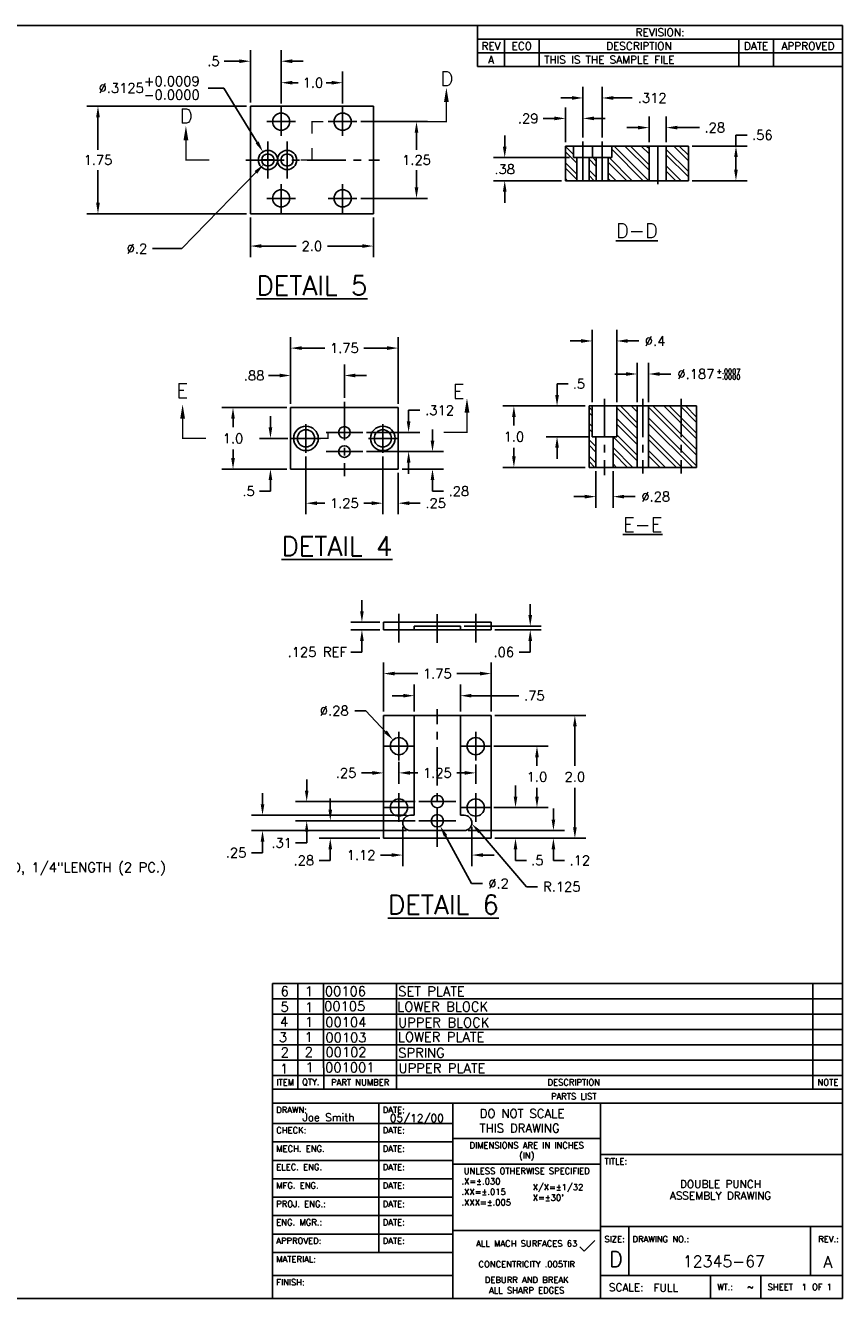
# Model space of a CAD drawing. Extents: x 0 to 31.6, y 0 to 20.7.
# Tile 2 of 2: x 18.3 to 31.6, y 0 to 20.7. Entities that reach past the tile are written whole.
import ezdxf
from ezdxf.enums import TextEntityAlignment as Align

# ---------------------------------------------------------------- set-up
doc = ezdxf.new("R2010")
doc.units = 0
doc.header["$LTSCALE"] = 0.5
doc.header["$MEASUREMENT"] = 0
doc.linetypes.add('CENTER', pattern=[2, 1.25, -0.25, 0.25, -0.25])
doc.layers.get('0').update_dxf_attribs({"linetype": 'CONTINUOUS'})
doc.layers.get('DEFPOINTS').update_dxf_attribs({"linetype": 'CONTINUOUS'})
for name, color, linetype in [('BLOCK', 7, 'CONTINUOUS'), ('CL', 1, 'CENTER'), ('D', 3, 'CONTINUOUS'), ('DIM', 6, 'CONTINUOUS'), ('OL', 7, 'CONTINUOUS'), ('TX', 2, 'CONTINUOUS')]:
    doc.layers.add(name, color=color, linetype=linetype)
doc.styles.add('ROMANS', font='romans', dxfattribs={"height": 0.156})
doc.styles.get("Standard").update_dxf_attribs({"font": 'SIMPLEX.SHX', "height": 0.156})
doc.styles.add('TITLE', font='SIMPLEX.SHX', dxfattribs={"height": 0.1875})
doc.dimstyles.get("Standard").update_dxf_attribs({"dimtxt": 0.18, "dimasz": 0.18, "dimexe": 0.18, "dimexo": 0.0625, "dimgap": 0.09, "dimtad": 0, "dimtih": 1, "dimtoh": 1, "dimdec": 4, "dimzin": 0, "dimdsep": 46, "dimtxsty": 'Standard', "dimcen": 0.09, "dimadec": 0, "dimazin": 0, "dimtfac": 1, "dimtdec": 4, "dimtofl": 0, "dimtmove": 0, "dimatfit": 3, "dimfxl": 0, "dimtolj": 1, "dimtzin": 0, "dimarcsym": 0})

# ---------------------------------------------------------------- blocks, each defined once
blk = doc.blocks.new('*X20')
at = {"color": 0}
for p, q in [((22.736, 14.21), (22.607, 14.339)), ((23.961, 13.781), (23.398, 14.344)), ((23.967, 13.951), (23.575, 14.344)), ((23.967, 14.04), (23.663, 14.344)), ((23.967, 14.216), (23.84, 14.344)), ((23.967, 14.305), (23.928, 14.344)), ((24.607, 14.107), (24.37, 14.344)), ((24.607, 14.195), (24.459, 14.344)), ((22.792, 14.066), (22.607, 14.251)), ((22.792, 14.154), (22.79, 14.156)), ((23.104, 14.019), (22.992, 14.131)), ((23.104, 14.107), (23.055, 14.156)), ((23.695, 13.781), (23.32, 14.156)), ((23.872, 13.781), (23.36, 14.293)), ((24.607, 13.93), (24.247, 14.29)), ((24.607, 13.842), (24.247, 14.202)), ((22.792, 13.889), (22.607, 14.074)), ((22.792, 13.8), (22.607, 13.985)), ((23.104, 13.842), (22.992, 13.954)), ((23.607, 13.781), (23.304, 14.084)), ((23.43, 13.781), (23.304, 13.907)), ((24.491, 13.781), (24.247, 14.025)), ((24.403, 13.781), (24.247, 13.936)), ((22.635, 13.781), (22.607, 13.809)), ((23.077, 13.781), (22.992, 13.866)), ((23.342, 13.781), (23.304, 13.819))]:
    blk.add_line(p, q, dxfattribs=at)
blk = doc.blocks.new('*X21')
at = {"color": 0}
for p, q in [((26.188, 15.266), (26.138, 15.316)), ((26.188, 15.177), (26.138, 15.227)), ((26.92, 14.976), (26.588, 15.308)), ((26.92, 14.8), (26.588, 15.131)), ((26.92, 15.065), (26.647, 15.337)), ((26.92, 15.242), (26.824, 15.337)), ((26.92, 15.33), (26.913, 15.337)), ((27.888, 14.538), (27.107, 15.319)), ((27.888, 14.361), (27.107, 15.143)), ((27.888, 14.626), (27.178, 15.337)), ((27.888, 14.803), (27.355, 15.337)), ((27.888, 14.892), (27.443, 15.337)), ((27.888, 15.068), (27.62, 15.337)), ((27.888, 15.157), (27.708, 15.337)), ((27.888, 15.334), (27.885, 15.337)), ((26.188, 15.001), (26.138, 15.051)), ((26.188, 14.912), (26.138, 14.962)), ((26.92, 14.711), (26.588, 15.043)), ((27.824, 14.337), (27.107, 15.054)), ((26.248, 14.675), (26.138, 14.785)), ((26.92, 14.446), (26.529, 14.837)), ((26.92, 14.535), (26.588, 14.866)), ((27.647, 14.337), (27.107, 14.877)), ((27.559, 14.337), (27.107, 14.789)), ((26.248, 14.587), (26.138, 14.697)), ((26.248, 14.41), (26.138, 14.52)), ((26.852, 14.337), (26.528, 14.661)), ((26.764, 14.337), (26.528, 14.572)), ((27.382, 14.337), (27.107, 14.612)), ((27.294, 14.337), (27.107, 14.524)), ((26.233, 14.337), (26.138, 14.432)), ((26.587, 14.337), (26.528, 14.395)), ((27.117, 14.337), (27.107, 14.347))]:
    blk.add_line(p, q, dxfattribs=at)
blk = doc.blocks.new('*D27')
at = {"color": 0, "linetype": 'ByBlock'}
for p, q in [((29.845, 18.762), (29.845, 18.942)), ((29.845, 18.942), (30.025, 18.942)), ((29.134, 18.762), (30.025, 18.762)), ((29.845, 18.379), (29.845, 18.582)), ((29.134, 18.199), (30.025, 18.199))]:
    blk.add_line(p, q, dxfattribs=at)
for points in [[(29.815, 18.582), (29.875, 18.582), (29.845, 18.762)], [(29.815, 18.379), (29.875, 18.379), (29.845, 18.199)]]:
    blk.add_solid(points, dxfattribs=at)
at = {"layer": 'DEFPOINTS', "color": 0, "linetype": 'ByBlock'}
for p in [(29.071, 18.762), (29.845, 18.762), (29.071, 18.199)]:
    blk.add_point(p, dxfattribs=at)
at = {"color": 0, "linetype": 'ByBlock', "insert": (30.274, 18.942), "char_height": 0.156, "attachment_point": 5, "style": 'ROMANS'}
blk.add_mtext('\\A1;.56', dxfattribs=at)
blk = doc.blocks.new('*D28')
at = {"color": 0, "linetype": 'ByBlock'}
for p, q in [((28.431, 18.824), (28.431, 19.243)), ((28.711, 18.824), (28.711, 19.243)), ((28.251, 19.063), (28.071, 19.063)), ((28.891, 19.063), (29.251, 19.063))]:
    blk.add_line(p, q, dxfattribs=at)
for points in [[(28.251, 19.093), (28.251, 19.033), (28.431, 19.063)], [(28.891, 19.093), (28.891, 19.033), (28.711, 19.063)]]:
    blk.add_solid(points, dxfattribs=at)
at = {"layer": 'DEFPOINTS', "color": 0, "linetype": 'ByBlock'}
for p in [(28.711, 19.063), (28.431, 18.762), (28.711, 18.762)]:
    blk.add_point(p, dxfattribs=at)
at = {"color": 0, "linetype": 'ByBlock', "insert": (29.501, 19.063), "char_height": 0.156, "attachment_point": 5, "style": 'ROMANS'}
blk.add_mtext('\\A1;.28', dxfattribs=at)
blk = doc.blocks.new('*D30')
at = {"color": 0, "linetype": 'ByBlock'}
for p, q in [((21.946, 17.598), (21.946, 16.955)), ((23.946, 17.598), (23.946, 16.955)), ((22.126, 17.135), (22.693, 17.135)), ((23.766, 17.135), (23.199, 17.135))]:
    blk.add_line(p, q, dxfattribs=at)
for points in [[(22.126, 17.165), (22.126, 17.105), (21.946, 17.135)], [(23.766, 17.165), (23.766, 17.105), (23.946, 17.135)]]:
    blk.add_solid(points, dxfattribs=at)
at = {"layer": 'DEFPOINTS', "color": 0, "linetype": 'ByBlock'}
for p in [(21.946, 17.661), (23.946, 17.661), (23.946, 17.135)]:
    blk.add_point(p, dxfattribs=at)
at = {"color": 0, "linetype": 'ByBlock', "insert": (22.946, 17.135), "char_height": 0.156, "attachment_point": 5, "style": 'ROMANS'}
blk.add_mtext('\\A1;2.0', dxfattribs=at)
blk = doc.blocks.new('*D31')
at = {"color": 0, "linetype": 'ByBlock'}
for p, q in [((21.884, 19.411), (19.286, 19.411)), ((19.466, 19.231), (19.466, 18.704)), ((19.466, 17.841), (19.466, 18.368)), ((21.884, 17.661), (19.286, 17.661))]:
    blk.add_line(p, q, dxfattribs=at)
for points in [[(19.436, 19.231), (19.496, 19.231), (19.466, 19.411)], [(19.436, 17.841), (19.496, 17.841), (19.466, 17.661)]]:
    blk.add_solid(points, dxfattribs=at)
at = {"layer": 'DEFPOINTS', "color": 0, "linetype": 'ByBlock'}
for p in [(21.946, 19.411), (19.466, 17.661), (21.946, 17.661)]:
    blk.add_point(p, dxfattribs=at)
at = {"color": 0, "linetype": 'ByBlock', "insert": (19.466, 18.536), "char_height": 0.156, "attachment_point": 5, "style": 'ROMANS'}
blk.add_mtext('\\A1;1.75', dxfattribs=at)
blk = doc.blocks.new('*D32')
at = {"color": 0, "linetype": 'ByBlock'}
for p, q in [((21.946, 19.473), (21.946, 20.324)), ((22.446, 19.457), (22.446, 20.324)), ((21.766, 20.144), (21.52, 20.144)), ((22.626, 20.144), (22.806, 20.144))]:
    blk.add_line(p, q, dxfattribs=at)
for points in [[(21.766, 20.174), (21.766, 20.114), (21.946, 20.144)], [(22.626, 20.174), (22.626, 20.114), (22.446, 20.144)]]:
    blk.add_solid(points, dxfattribs=at)
at = {"layer": 'DEFPOINTS', "color": 0, "linetype": 'ByBlock'}
for p in [(22.446, 20.144), (21.946, 19.411), (22.446, 19.395)]:
    blk.add_point(p, dxfattribs=at)
at = {"color": 0, "linetype": 'ByBlock', "insert": (21.345, 20.144), "char_height": 0.156, "attachment_point": 5, "style": 'ROMANS'}
blk.add_mtext('\\A1;.5', dxfattribs=at)
blk = doc.blocks.new('*D33')
at = {"color": 0, "linetype": 'ByBlock'}
for p, q in [((22.446, 19.457), (22.446, 19.974)), ((23.446, 19.457), (23.446, 19.974)), ((22.626, 19.794), (22.721, 19.794)), ((23.266, 19.794), (23.176, 19.794))]:
    blk.add_line(p, q, dxfattribs=at)
for points in [[(22.626, 19.824), (22.626, 19.764), (22.446, 19.794)], [(23.266, 19.824), (23.266, 19.764), (23.446, 19.794)]]:
    blk.add_solid(points, dxfattribs=at)
at = {"layer": 'DEFPOINTS', "color": 0, "linetype": 'ByBlock'}
for p in [(23.446, 19.794), (22.446, 19.395), (23.446, 19.395)]:
    blk.add_point(p, dxfattribs=at)
at = {"color": 0, "linetype": 'ByBlock', "insert": (22.963, 19.794), "char_height": 0.156, "attachment_point": 5, "style": 'ROMANS'}
blk.add_mtext('\\A1;1.0', dxfattribs=at)
blk = doc.blocks.new('*D34')
at = {"color": 0, "linetype": 'ByBlock'}
for p, q in [((23.743, 19.161), (24.828, 19.161)), ((24.648, 18.981), (24.648, 18.704)), ((24.648, 18.091), (24.648, 18.368)), ((23.743, 17.911), (24.828, 17.911))]:
    blk.add_line(p, q, dxfattribs=at)
for points in [[(24.618, 18.981), (24.678, 18.981), (24.648, 19.161)], [(24.618, 18.091), (24.678, 18.091), (24.648, 17.911)]]:
    blk.add_solid(points, dxfattribs=at)
at = {"layer": 'DEFPOINTS', "color": 0, "linetype": 'ByBlock'}
for p in [(23.68, 19.161), (23.68, 17.911), (24.648, 17.911)]:
    blk.add_point(p, dxfattribs=at)
at = {"color": 0, "linetype": 'ByBlock', "insert": (24.648, 18.536), "char_height": 0.156, "attachment_point": 5, "style": 'ROMANS'}
blk.add_mtext('\\A1;1.25', dxfattribs=at)
blk = doc.blocks.new('*D35')
at = {"color": 0, "linetype": 'ByBlock'}
for p, q in [((22.141, 18.536), (22.321, 18.536)), ((22.231, 18.446), (22.231, 18.626)), ((20.828, 17.094), (22.036, 18.335)), ((20.351, 17.094), (20.828, 17.094))]:
    blk.add_line(p, q, dxfattribs=at)
blk.add_solid([(22.014, 18.356), (22.057, 18.314), (22.161, 18.464)], dxfattribs=at)
at = {"layer": 'DEFPOINTS', "color": 0, "linetype": 'ByBlock'}
for p in [(22.161, 18.464), (22.301, 18.607)]:
    blk.add_point(p, dxfattribs=at)
at = {"color": 0, "linetype": 'ByBlock', "insert": (20.101, 17.094), "char_height": 0.156, "attachment_point": 5, "style": 'ROMANS'}
blk.add_mtext('\\A1;∅.2', dxfattribs=at)
blk = doc.blocks.new('*D36')
at = {"color": 0, "linetype": 'ByBlock'}
for p, q in [((21.261, 19.708), (21.516, 19.708)), ((21.516, 19.708), (22.056, 18.823)), ((22.141, 18.536), (22.321, 18.536)), ((22.231, 18.446), (22.231, 18.626))]:
    blk.add_line(p, q, dxfattribs=at)
blk.add_solid([(22.081, 18.838), (22.03, 18.807), (22.15, 18.669)], dxfattribs=at)
at = {"layer": 'DEFPOINTS', "color": 0, "linetype": 'ByBlock'}
for p in [(22.15, 18.669), (22.312, 18.402)]:
    blk.add_point(p, dxfattribs=at)
at = {"color": 0, "linetype": 'ByBlock', "insert": (20.299, 19.708), "char_height": 0.156, "attachment_point": 5, "style": 'ROMANS'}
blk.add_mtext('\\A1;∅.3125\\S+0.0009^ -0.0000;', dxfattribs=at)
blk = doc.blocks.new('*D37')
at = {"color": 0, "linetype": 'ByBlock'}
for p, q in [((26.083, 18.754), (26.083, 18.934)), ((27.138, 18.574), (25.903, 18.574)), ((27.009, 18.199), (25.903, 18.199)), ((26.083, 18.019), (26.083, 17.839))]:
    blk.add_line(p, q, dxfattribs=at)
for points in [[(26.053, 18.754), (26.113, 18.754), (26.083, 18.574)], [(26.053, 18.019), (26.113, 18.019), (26.083, 18.199)]]:
    blk.add_solid(points, dxfattribs=at)
at = {"layer": 'DEFPOINTS', "color": 0, "linetype": 'ByBlock'}
for p in [(27.2, 18.574), (26.083, 18.199), (27.071, 18.199)]:
    blk.add_point(p, dxfattribs=at)
at = {"color": 0, "linetype": 'ByBlock', "insert": (26.083, 18.387), "char_height": 0.156, "attachment_point": 5, "style": 'ROMANS'}
blk.add_mtext('\\A1;.38', dxfattribs=at)
blk = doc.blocks.new('*D38')
at = {"color": 0, "linetype": 'ByBlock'}
for p, q in [((27.356, 18.902), (27.356, 19.726)), ((27.668, 18.902), (27.668, 19.726)), ((27.176, 19.546), (26.996, 19.546)), ((27.848, 19.546), (28.159, 19.546))]:
    blk.add_line(p, q, dxfattribs=at)
for points in [[(27.176, 19.576), (27.176, 19.516), (27.356, 19.546)], [(27.848, 19.576), (27.848, 19.516), (27.668, 19.546)]]:
    blk.add_solid(points, dxfattribs=at)
at = {"layer": 'DEFPOINTS', "color": 0, "linetype": 'ByBlock'}
for p in [(27.668, 19.546), (27.356, 18.839), (27.668, 18.839)]:
    blk.add_point(p, dxfattribs=at)
at = {"color": 0, "linetype": 'ByBlock', "insert": (28.483, 19.546), "char_height": 0.156, "attachment_point": 5, "style": 'ROMANS'}
blk.add_mtext('\\A1;.312', dxfattribs=at)
blk = doc.blocks.new('*D39')
at = {"color": 0, "linetype": 'ByBlock'}
for p, q in [((27.071, 18.824), (27.071, 19.393)), ((27.356, 18.902), (27.356, 19.393)), ((26.891, 19.213), (26.711, 19.213)), ((27.536, 19.213), (27.716, 19.213))]:
    blk.add_line(p, q, dxfattribs=at)
for points in [[(26.891, 19.243), (26.891, 19.183), (27.071, 19.213)], [(27.536, 19.243), (27.536, 19.183), (27.356, 19.213)]]:
    blk.add_solid(points, dxfattribs=at)
at = {"layer": 'DEFPOINTS', "color": 0, "linetype": 'ByBlock'}
for p in [(27.071, 19.213), (27.071, 18.762), (27.356, 18.839)]:
    blk.add_point(p, dxfattribs=at)
at = {"color": 0, "linetype": 'ByBlock', "insert": (26.465, 19.213), "char_height": 0.156, "attachment_point": 5, "style": 'ROMANS'}
blk.add_mtext('\\A1;.29', dxfattribs=at)
blk = doc.blocks.new('DBL')
at = {"layer": 'BLOCK', "color": 7}
for p, q in [((25.641, 20.726), (25.641, 20.056)), ((31.579, 20.726), (0, 20.726)), ((31.579, 0), (31.579, 20.726)), ((25.641, 20.503), (31.579, 20.503)), ((26.079, 20.056), (26.079, 20.503)), ((26.641, 20.056), (26.641, 20.503)), ((29.891, 20.056), (29.891, 20.503)), ((30.454, 20.056), (30.454, 20.503)), ((25.641, 20.279), (31.579, 20.279)), ((25.641, 20.056), (31.579, 20.056)), ((22.304, 0), (22.304, 3.75)), ((22.718, 3.754), (22.718, 3.407)), ((23.138, 3.754), (23.138, 3.407)), ((24.321, 3.754), (24.321, 3.407)), ((31.098, 3.754), (31.098, 3.407)), ((22.304, 3.629), (31.579, 3.629)), ((22.304, 3.407), (31.579, 3.407)), ((22.304, 3.181), (31.579, 3.181)), ((24.036, 0.75), (24.036, 3.181)), ((25.238, 0), (25.238, 3.181)), ((27.643, 0), (27.643, 3.181)), ((25.238, 2.85), (22.304, 2.85)), ((25.238, 2.55), (22.304, 2.55)), ((25.238, 2.605), (27.643, 2.605)), ((27.643, 2.344), (31.579, 2.344)), ((25.238, 2.25), (22.304, 2.25)), ((25.238, 2.187), (27.643, 2.187)), ((25.238, 1.95), (22.304, 1.95)), ((25.238, 1.65), (22.304, 1.65)), ((25.238, 1.35), (22.304, 1.35)), ((25.238, 1.05), (22.304, 1.05)), ((25.238, 1.105), (27.643, 1.105)), ((27.643, 1.175), (31.579, 1.175)), ((28.1, 0.376), (28.1, 1.175)), ((31.059, 0.376), (31.059, 1.175)), ((27.307, 0.844), (27.378, 0.773)), ((27.378, 0.773), (27.55, 0.945)), ((25.238, 0.75), (22.304, 0.75)), ((25.238, 0.375), (22.304, 0.375)), ((27.643, 0.376), (31.579, 0.376)), ((29.431, 0.376), (29.431, 0)), ((30.251, 0.376), (30.251, 0)), ((0, 0), (31.579, 0))]:
    blk.add_line(p, q, dxfattribs=at)
at = {"color": 2}
for tag, p in [('TITLE1', (29.594, 2.019)), ('TITLE2', (29.594, 1.8)), ('TITLE3', (29.594, 1.613)), ('TITLE4', (29.594, 1.394))]:
    blk.add_attdef(tag, text='', height=0.125, dxfattribs=at).set_placement(p, align=Align.CENTER)
at = {"color": 7, "style": 'TITLE'}
blk.add_attdef('DRAWING#', text='', height=0.188, dxfattribs=at).set_placement((29.649, 0.511), align=Align.CENTER)
at = {"layer": 'BLOCK', "color": 2}
for s, height, p in [('REVISION:', 0.125, (28.61, 20.614)), ('REV', 0.125, (25.86, 20.391)), ('ECO', 0.125, (26.36, 20.391)), ('DESCRIPTION', 0.125, (28.266, 20.391)), ('DATE', 0.125, (30.172, 20.391)), ('APPROVED', 0.125, (31.016, 20.391)), ('ITEM', 0.1, (22.512, 3.52)), ('QTY.', 0.1, (22.927, 3.52)), ('PART NUMBER', 0.1, (23.731, 3.52)), ('DESCRIPTION', 0.1, (27.206, 3.52)), ('NOTE', 0.1, (31.341, 3.52)), ('PARTS LIST', 0.1, (27.206, 3.293)), ('DIMENSIONS ARE IN INCHES', 0.1, (26.441, 2.494)), ('(IN)', 0.1, (26.441, 2.322)), ('UNLESS OTHERWISE SPECIFIED', 0.1, (26.441, 2.077)), ('ALL MACH SURFACES 63', 0.1, (26.441, 0.896)), ('CONCENTRICITY .005TIR', 0.1, (26.441, 0.559)), ('DEBURR AND BREAK', 0.1, (26.441, 0.304)), ('ALL SHARP EDGES', 0.1, (26.441, 0.133))]:
    blk.add_text(s, height=height, dxfattribs=at).set_placement(p, align=Align.MIDDLE)
for s, height, p in [('DRAWN:', 0.1, (22.366, 3.021)), ('DATE:', 0.1, (24.098, 3.021)), ('CHECK:', 0.1, (22.366, 2.69)), ('DATE:', 0.1, (24.098, 2.69)), ('MECH. ENG.', 0.1, (22.366, 2.39)), ('DATE:', 0.1, (24.098, 2.39)), ('TITLE:', 0.1, (27.706, 2.184)), ('ELEC. ENG.', 0.1, (22.366, 2.09)), ('DATE:', 0.1, (24.098, 2.09)), ('MFG. ENG.', 0.1, (22.366, 1.79)), ('DATE:', 0.1, (24.098, 1.79)), ('.X=%%P.030', 0.1, (25.38, 1.858)), ('X/X=%%P1/32', 0.1, (26.539, 1.763)), ('.XX=%%P.015', 0.1, (25.38, 1.687)), ("X=%%P30'", 0.1, (26.539, 1.592)), ('PROJ. ENG.:', 0.1, (22.366, 1.49)), ('DATE:', 0.1, (24.098, 1.49)), ('.XXX=%%P.005', 0.1, (25.38, 1.515)), ('ENG. MGR.:', 0.1, (22.366, 1.19)), ('DATE:', 0.1, (24.098, 1.19)), ('APPROVED:', 0.1, (22.366, 0.89)), ('DATE:', 0.1, (24.098, 0.89)), ('SIZE:', 0.1, (27.706, 0.917)), ('DRAWING NO.:', 0.1, (28.162, 0.917)), ('REV.:', 0.1, (31.184, 0.917)), ('MATERIAL:', 0.1, (22.366, 0.59)), ('FINISH:', 0.1, (22.366, 0.215)), ('SCALE:', 0.125, (27.778, 0.119)), ('WT.:', 0.1, (29.54, 0.139)), ('SHEET', 0.1, (30.36, 0.139)), ('~', 0.1, (30.031, 0.139))]:
    blk.add_text(s, height=height, dxfattribs=at).set_placement(p)
at = {"layer": 'BLOCK', "color": 7}
for s, height, p in [('DO NOT SCALE', 0.14, (25.675, 2.943)), ('THIS DRAWING', 0.14, (25.675, 2.703)), ('D', 0.25, (27.781, 0.517))]:
    blk.add_text(s, height=height, dxfattribs=at).set_placement(p)
at = {"layer": 'BLOCK', "color": 2}
blk.add_text('OF', height=0.1, dxfattribs=at).set_placement((31.168, 0.139), align=Align.CENTER)
for tag, p in [('REV(BLK)', (25.86, 20.167)), ('ECO', (26.36, 20.167))]:
    blk.add_attdef(tag, text='', height=0.125, dxfattribs=at).set_placement(p, align=Align.MIDDLE)
for tag, p, height in [('REVDESC.', (26.724, 20.107), 0.125), ('SCALE', (28.506, 0.112), 0.125), ('SHEET', (30.915, 0.138), 0.1), ('OF', (31.318, 0.138), 0.1)]:
    blk.add_attdef(tag, p, '', height=height, dxfattribs=at)
for tag, p in [('DRAWN', (23.216, 2.888)), ('DATE', (24.653, 2.874))]:
    blk.add_attdef(tag, text='', height=0.125, dxfattribs=at).set_placement(p, align=Align.CENTER)
at = {"layer": 'BLOCK', "color": 7, "style": 'TITLE'}
blk.add_attdef('REV', text='', height=0.188, dxfattribs=at).set_placement((31.339, 0.502), align=Align.CENTER)

msp = doc.modelspace()

# ---------------------------------------------------------------- linework, layer by layer
at = {"layer": 'CL'}
for p, q in [((22.44605, 19.39479), (22.44605, 18.92681)), ((23.44605, 19.39479), (23.44605, 18.92681)), ((22.21206, 19.1608), (22.68003, 19.1608)), ((23.68003, 19.1608), (23.21206, 19.1608)), ((22.23105, 18.83432), (22.23105, 18.23728)), ((22.54305, 18.83432), (22.54305, 18.23728)), ((27.35636, 18.83912), (27.35636, 18.15168)), ((27.66836, 18.83912), (27.66836, 18.15168)), ((28.57136, 18.14117), (28.57136, 18.82009)), ((21.87162, 18.5358), (24.04387, 18.5358)), ((22.44605, 17.67681), (22.44605, 18.14479)), ((23.44605, 17.67681), (23.44605, 18.14479)), ((22.21206, 17.9108), (22.68003, 17.9108)), ((23.68003, 17.9108), (23.21206, 17.9108)), ((23.47481, 14.60122), (23.47481, 13.3907)), ((27.70538, 14.64747), (27.70538, 13.4075)), ((28.33038, 14.64747), (28.33038, 13.43321)), ((28.95538, 14.64747), (28.95538, 13.43321)), ((22.84981, 13.76978), (22.84981, 14.23775)), ((23.77333, 14.10126), (23.17629, 14.10126)), ((24.09981, 13.76978), (24.09981, 14.23775)), ((22.61582, 14.00376), (23.0838, 14.00376)), ((24.3338, 14.00376), (23.86582, 14.00376)), ((23.77333, 13.78876), (23.17629, 13.78876)), ((24.36192, 11.14622), (24.36192, 10.67824)), ((24.98692, 11.14437), (24.98692, 10.6764)), ((25.61192, 11.14622), (25.61192, 10.67824)), ((24.98692, 7.35155), (24.98692, 9.59689)), ((24.36192, 9.22724), (24.36192, 8.75927)), ((25.61192, 9.22724), (25.61192, 8.75927)), ((24.12794, 8.99326), (24.59591, 8.99326)), ((25.84591, 8.99326), (25.37794, 8.99326)), ((24.36192, 7.75927), (24.36192, 8.22724)), ((24.68841, 8.09026), (25.28544, 8.09026)), ((25.61192, 7.75927), (25.61192, 8.22724)), ((24.12794, 7.99326), (24.59591, 7.99326)), ((25.84591, 7.99326), (25.37794, 7.99326)), ((24.68841, 7.77826), (25.28544, 7.77826))]:
    msp.add_line(p, q, dxfattribs=at)
at = {"layer": 'D'}
for p, q in [((27.35636, 18.96412), (27.35636, 19.36511)), ((27.50538, 14.59361), (27.50538, 15.7694)), ((27.90538, 14.59361), (27.90538, 15.7694)), ((22.59981, 14.56626), (22.59981, 15.65342)), ((24.34981, 14.56626), (24.34981, 15.65342)), ((27.32538, 15.5894), (27.14538, 15.5894)), ((28.08538, 15.5894), (28.26538, 15.5894)), ((22.77981, 15.47342), (23.15824, 15.47342)), ((24.16981, 15.47342), (23.79138, 15.47342)), ((22.59981, 15.08971), (22.59981, 15.20721)), ((23.47481, 14.66372), (23.47481, 15.20721)), ((28.23663, 14.59361), (28.23663, 15.23182)), ((28.42413, 14.59361), (28.42413, 15.23182)), ((22.41981, 15.02721), (22.23981, 15.02721)), ((23.65481, 15.02721), (23.83481, 15.02721)), ((28.05663, 15.05182), (27.87663, 15.05182)), ((28.60413, 15.05182), (28.78413, 15.05182)), ((26.93486, 14.71111), (26.93486, 14.89111)), ((26.93486, 14.89111), (27.11486, 14.89111)), ((27.39288, 14.53111), (26.05245, 14.53111)), ((26.98638, 14.53111), (27.11486, 14.53111)), ((22.53731, 14.50376), (21.4832, 14.50376)), ((21.6632, 14.32376), (21.6632, 14.18376)), ((22.27191, 14.18376), (22.27191, 14.36376)), ((24.51992, 14.28126), (24.51992, 14.46126)), ((24.51992, 14.46126), (24.69992, 14.46126)), ((26.23245, 14.35111), (26.23245, 14.21111)), ((23.83583, 14.10126), (24.69992, 14.10126)), ((24.90809, 13.96876), (24.90809, 14.14876)), ((22.55332, 14.00376), (22.09191, 14.00376)), ((27.44288, 14.03111), (26.75486, 14.03111)), ((21.6632, 13.68376), (21.6632, 13.82376)), ((22.84981, 13.70728), (22.84981, 12.76827)), ((23.83583, 13.78876), (25.08809, 13.78876)), ((24.09981, 13.70728), (24.09981, 12.76827)), ((26.23245, 13.71111), (26.23245, 13.85111)), ((26.93486, 13.85111), (26.93486, 13.67111)), ((22.53731, 13.50376), (21.4832, 13.50376)), ((24.41231, 13.50376), (25.08809, 13.50376)), ((24.51992, 13.60876), (24.51992, 13.42876)), ((27.39288, 13.53111), (26.05245, 13.53111)), ((22.27191, 13.32376), (22.27191, 13.14376)), ((24.34981, 13.44126), (24.34981, 12.76827)), ((24.90809, 13.32376), (24.90809, 13.14376)), ((27.56538, 13.46861), (27.56538, 12.87511)), ((27.84538, 13.46861), (27.84538, 12.87511)), ((22.27191, 13.14376), (22.09191, 13.14376)), ((24.09981, 13.01077), (24.09981, 13.12827)), ((24.90809, 13.14376), (25.08809, 13.14376)), ((23.02981, 12.94827), (23.15824, 12.94827)), ((23.91981, 12.94827), (23.79138, 12.94827)), ((24.52981, 12.94827), (24.70981, 12.94827)), ((27.38538, 13.05511), (27.20538, 13.05511)), ((28.02538, 13.05511), (28.20538, 13.05511)), ((23.76016, 11.18975), (23.76016, 11.36975)), ((26.49849, 11.12725), (26.49849, 11.30725)), ((24.04942, 11.00975), (23.58016, 11.00975)), ((24.04942, 10.88475), (23.58016, 10.88475)), ((25.42442, 10.94725), (26.67849, 10.94725)), ((25.92442, 10.88475), (26.67849, 10.88475)), ((23.76016, 10.70475), (23.76016, 10.52475)), ((26.49849, 10.70475), (26.49849, 10.52475)), ((23.76016, 10.52475), (23.58016, 10.52475)), ((26.49849, 10.52475), (26.31849, 10.52475)), ((24.11192, 9.55576), (24.11192, 10.35423)), ((24.29192, 10.17423), (24.67035, 10.17423)), ((25.68192, 10.17423), (25.30349, 10.17423)), ((25.86192, 9.55576), (25.86192, 10.35423)), ((24.61192, 9.55576), (24.61192, 9.99443)), ((25.36192, 9.55576), (25.36192, 9.99443)), ((24.43192, 9.81443), (24.25192, 9.81443)), ((25.54192, 9.81443), (26.31528, 9.81443)), ((23.82532, 9.56908), (23.64532, 9.56908)), ((24.14376, 9.22736), (23.82532, 9.56908)), ((25.92442, 9.49326), (27.4045, 9.49326)), ((27.2245, 9.31326), (27.2245, 8.67326)), ((25.90841, 8.99326), (26.78787, 8.99326)), ((24.36192, 8.62014), (24.36192, 8.73764)), ((26.60787, 8.81326), (26.60787, 8.67326)), ((23.93192, 8.55764), (23.75192, 8.55764)), ((24.36192, 8.69677), (24.36192, 8.37764)), ((24.54192, 8.55764), (24.67035, 8.55764)), ((25.43192, 8.55764), (25.30349, 8.55764)), ((25.61192, 8.69677), (25.61192, 8.37764)), ((22.86155, 8.27026), (22.86155, 8.45026)), ((26.25883, 8.17326), (26.25883, 8.35326)), ((26.60787, 8.17326), (26.60787, 8.31326)), ((27.2245, 7.67326), (27.2245, 8.31326)), ((22.14329, 8.04826), (22.14329, 8.22826)), ((24.62591, 8.09026), (22.68155, 8.09026)), ((23.24549, 7.95826), (23.24549, 8.13826)), ((25.90841, 7.99326), (26.78787, 7.99326)), ((26.19633, 7.99326), (26.07883, 7.99326)), ((26.87546, 7.79826), (26.87546, 7.97826)), ((24.48692, 7.86826), (21.96329, 7.86826)), ((24.62591, 7.77826), (22.68155, 7.77826)), ((23.23818, 7.77826), (23.42549, 7.77826)), ((24.42442, 7.68076), (24.42442, 7.04017)), ((25.54942, 7.68076), (25.54942, 7.04017)), ((24.48692, 7.61826), (21.96329, 7.61826)), ((22.86155, 7.59826), (22.86155, 7.41826)), ((24.04942, 7.49326), (23.06549, 7.49326)), ((25.12081, 7.53234), (25.54296, 6.75691)), ((25.48692, 7.61826), (27.05546, 7.61826)), ((25.67451, 7.59725), (26.43757, 6.7048)), ((25.92442, 7.49326), (27.4045, 7.49326)), ((26.19633, 7.49326), (26.07883, 7.49326)), ((26.81296, 7.49326), (26.69546, 7.49326)), ((22.14329, 7.25826), (21.96329, 7.25826)), ((22.14329, 7.43826), (22.14329, 7.25826)), ((22.86155, 7.41826), (22.68155, 7.41826)), ((23.24549, 7.31326), (23.24549, 7.13326)), ((26.25883, 7.31326), (26.25883, 7.13326)), ((26.87546, 7.31326), (26.87546, 7.13326)), ((23.24549, 7.13326), (23.06549, 7.13326)), ((24.24442, 7.22017), (24.06442, 7.22017)), ((25.72942, 7.22017), (25.90942, 7.22017)), ((26.25883, 7.13326), (26.43883, 7.13326)), ((26.87546, 7.13326), (27.05546, 7.13326)), ((25.54296, 6.75691), (25.72296, 6.75691)), ((26.43757, 6.7048), (26.61757, 6.7048))]:
    msp.add_line(p, q, dxfattribs=at)
for points in [[(27.32538, 15.6194), (27.32538, 15.5594), (27.50538, 15.5894)], [(28.08538, 15.6194), (28.08538, 15.5594), (27.90538, 15.5894)], [(22.77981, 15.50342), (22.77981, 15.44342), (22.59981, 15.47342)], [(24.16981, 15.50342), (24.16981, 15.44342), (24.34981, 15.47342)], [(22.41981, 15.05721), (22.41981, 14.99721), (22.59981, 15.02721)], [(23.65481, 15.05721), (23.65481, 14.99721), (23.47481, 15.02721)], [(28.05663, 15.08182), (28.05663, 15.02182), (28.23663, 15.05182)], [(28.60413, 15.08182), (28.60413, 15.02182), (28.42413, 15.05182)], [(26.20245, 14.35111), (26.26245, 14.35111), (26.23245, 14.53111)], [(26.90486, 14.71111), (26.96486, 14.71111), (26.93486, 14.53111)], [(21.6332, 14.32376), (21.6932, 14.32376), (21.6632, 14.50376)], [(22.24191, 14.18376), (22.30191, 14.18376), (22.27191, 14.00376)], [(24.48992, 14.28126), (24.54992, 14.28126), (24.51992, 14.10126)], [(24.87809, 13.96876), (24.93809, 13.96876), (24.90809, 13.78876)], [(26.90486, 13.85111), (26.96486, 13.85111), (26.93486, 14.03111)], [(21.6332, 13.68376), (21.6932, 13.68376), (21.6632, 13.50376)], [(24.48992, 13.60876), (24.54992, 13.60876), (24.51992, 13.78876)], [(26.20245, 13.71111), (26.26245, 13.71111), (26.23245, 13.53111)], [(22.24191, 13.32376), (22.30191, 13.32376), (22.27191, 13.50376)], [(24.87809, 13.32376), (24.93809, 13.32376), (24.90809, 13.50376)], [(27.38538, 13.08511), (27.38538, 13.02511), (27.56538, 13.05511)], [(28.02538, 13.08511), (28.02538, 13.02511), (27.84538, 13.05511)], [(23.02981, 12.97827), (23.02981, 12.91827), (22.84981, 12.94827)], [(23.91981, 12.97827), (23.91981, 12.91827), (24.09981, 12.94827)], [(24.52981, 12.97827), (24.52981, 12.91827), (24.34981, 12.94827)], [(23.73016, 11.18975), (23.79016, 11.18975), (23.76016, 11.00975)], [(26.46849, 11.12725), (26.52849, 11.12725), (26.49849, 10.94725)], [(23.73016, 10.70475), (23.79016, 10.70475), (23.76016, 10.88475)], [(26.46849, 10.70475), (26.52849, 10.70475), (26.49849, 10.88475)], [(24.29192, 10.20423), (24.29192, 10.14423), (24.11192, 10.17423)], [(25.68192, 10.20423), (25.68192, 10.14423), (25.86192, 10.17423)], [(24.43192, 9.84443), (24.43192, 9.78443), (24.61192, 9.81443)], [(25.54192, 9.84443), (25.54192, 9.78443), (25.36192, 9.81443)], [(27.1945, 9.31326), (27.2545, 9.31326), (27.2245, 9.49326)], [(24.12181, 9.20691), (24.16571, 9.24782), (24.26648, 9.09568)], [(26.57787, 8.81326), (26.63787, 8.81326), (26.60787, 8.99326)], [(23.93192, 8.58764), (23.93192, 8.52764), (24.11192, 8.55764)], [(24.54192, 8.58764), (24.54192, 8.52764), (24.36192, 8.55764)], [(25.43192, 8.58764), (25.43192, 8.52764), (25.61192, 8.55764)], [(22.83155, 8.27026), (22.89155, 8.27026), (22.86155, 8.09026)], [(26.22883, 8.17326), (26.28883, 8.17326), (26.25883, 7.99326)], [(26.57787, 8.17326), (26.63787, 8.17326), (26.60787, 7.99326)], [(22.11329, 8.04826), (22.17329, 8.04826), (22.14329, 7.86826)], [(23.21549, 7.95826), (23.27549, 7.95826), (23.24549, 7.77826)], [(22.83155, 7.59826), (22.89155, 7.59826), (22.86155, 7.77826)], [(25.09446, 7.518), (25.14715, 7.54668), (25.03474, 7.69043)], [(25.65315, 7.57619), (25.69588, 7.61831), (25.54815, 7.72544)], [(26.84546, 7.79826), (26.90546, 7.79826), (26.87546, 7.61826)], [(27.1945, 7.67326), (27.2545, 7.67326), (27.2245, 7.49326)], [(22.11329, 7.43826), (22.17329, 7.43826), (22.14329, 7.61826)], [(23.21549, 7.31326), (23.27549, 7.31326), (23.24549, 7.49326)], [(26.22883, 7.31326), (26.28883, 7.31326), (26.25883, 7.49326)], [(26.84546, 7.31326), (26.90546, 7.31326), (26.87546, 7.49326)], [(24.24442, 7.25017), (24.24442, 7.19017), (24.42442, 7.22017)], [(25.72942, 7.25017), (25.72942, 7.19017), (25.54942, 7.22017)]]:
    msp.add_solid(points, dxfattribs=at)
at = {"layer": 'OL'}
for p, q in [((21.94605, 19.4108), (23.94605, 19.4108)), ((21.94605, 17.6608), (21.94605, 19.4108)), ((23.94605, 17.6608), (23.94605, 19.4108)), ((27.07136, 18.76164), (29.07136, 18.76164)), ((27.07136, 18.76164), (27.07136, 18.19914)), ((27.20011, 18.76164), (27.20011, 18.57414)), ((27.51261, 18.76164), (27.51261, 18.57414)), ((27.82411, 18.76164), (27.82411, 18.57414)), ((28.43136, 18.76164), (28.43136, 18.19914)), ((28.71136, 18.76164), (28.71136, 18.19914)), ((29.07136, 18.76164), (29.07136, 18.19914)), ((27.82411, 18.57414), (27.20011, 18.57414)), ((27.25636, 18.57414), (27.25636, 18.19914)), ((27.45636, 18.57414), (27.45636, 18.19914)), ((27.56836, 18.57414), (27.56836, 18.19914)), ((27.76836, 18.57414), (27.76836, 18.19914)), ((27.07136, 18.19914), (29.07136, 18.19914)), ((21.94605, 17.6608), (23.94605, 17.6608)), ((27.45538, 14.53111), (27.45538, 13.53111)), ((27.45538, 14.53111), (29.20538, 14.53111)), ((27.50538, 14.03111), (27.50538, 14.53111)), ((27.90538, 14.03111), (27.90538, 14.53111)), ((28.23663, 14.53111), (28.23663, 13.53111)), ((28.42413, 14.53111), (28.42413, 13.53111)), ((29.20538, 14.53111), (29.20538, 13.53111)), ((22.59981, 14.50376), (24.34981, 14.50376)), ((22.59981, 13.50376), (22.59981, 14.50376)), ((24.34981, 13.50376), (24.34981, 14.50376)), ((27.90538, 14.03111), (27.50538, 14.03111)), ((27.56538, 14.03111), (27.56538, 13.53111)), ((27.84538, 14.03111), (27.84538, 13.53111)), ((22.59981, 13.50376), (24.34981, 13.50376)), ((27.45538, 13.53111), (29.20538, 13.53111)), ((24.11192, 11.00975), (25.86192, 11.00975)), ((24.11192, 11.00975), (24.11192, 10.88475)), ((25.86192, 11.00975), (25.86192, 10.88475)), ((24.11192, 10.88475), (25.86192, 10.88475)), ((25.36192, 10.94725), (24.61192, 10.94725)), ((24.61192, 10.88475), (24.61192, 10.94725)), ((25.36192, 10.88475), (25.36192, 10.94725)), ((25.86192, 9.49326), (24.11192, 9.49326)), ((24.11192, 7.49326), (24.11192, 9.49326)), ((24.61192, 9.49326), (24.61192, 7.86826)), ((25.36192, 9.49326), (25.36192, 7.86826)), ((25.86192, 7.49326), (25.86192, 9.49326)), ((24.61192, 7.86826), (24.54942, 7.86826)), ((25.42442, 7.86826), (25.36192, 7.86826)), ((25.86192, 7.49326), (24.11192, 7.49326)), ((25.42442, 7.61826), (24.54942, 7.61826)), ((22.30366, 5.12911), (31.57857, 5.12911)), ((22.30366, 3.75), (22.30366, 5.12911)), ((22.71792, 3.75411), (22.71792, 5.12911)), ((23.13761, 3.75411), (23.13761, 5.12911)), ((24.32061, 3.75411), (24.32061, 5.12911)), ((31.09791, 3.75411), (31.09791, 5.12911)), ((22.30366, 4.87911), (31.57857, 4.87911)), ((22.30366, 4.62911), (31.57857, 4.62911)), ((22.30366, 4.37911), (31.57857, 4.37911)), ((22.30366, 4.12911), (31.57857, 4.12911)), ((22.30366, 3.87911), (31.57857, 3.87911))]:
    msp.add_line(p, q, dxfattribs=at)
at = {"layer": 'OL', "const_width": 0.02}
for points in [[(25.13431, 19.63736), (25.13431, 19.1608), (24.75357, 19.1608)], [(22.93754, 19.1608), (22.93754, 19.1608), (23.13274, 19.1608)], [(22.94745, 18.96452), (22.94745, 18.96452), (22.94745, 19.17009)], [(20.89697, 19.01236), (20.89697, 18.5358), (21.27771, 18.5358)], [(22.94745, 18.73208), (22.94745, 18.73208), (22.94745, 18.52651)], [(22.95736, 18.5358), (22.95736, 18.5358), (22.76216, 18.5358)], [(25.46909, 14.57782), (25.46909, 14.10126), (25.08835, 14.10126)], [(20.84325, 14.48032), (20.84325, 14.00376), (21.224, 14.00376)], [(23.20686, 14.11134), (23.20686, 14.11134), (23.20686, 13.99447)], [(23.40206, 14.10126), (23.40206, 14.10126), (23.20686, 14.10126)], [(23.21677, 14.00376), (23.21677, 14.00376), (23.02157, 14.00376)]]:
    msp.add_lwpolyline(points, dxfattribs=at)
at = {"layer": 'OL'}
for centre, radius in [((22.44605, 19.1608), 0.14), ((23.44605, 19.1608), 0.14), ((22.23105, 18.5358), 0.15625), ((22.54305, 18.5358), 0.15625), ((22.23105, 18.5358), 0.1), ((22.54305, 18.5358), 0.1), ((22.44605, 17.9108), 0.14), ((23.44605, 17.9108), 0.14), ((22.84981, 14.00376), 0.2), ((22.84981, 14.00376), 0.14), ((23.47481, 14.10126), 0.09375), ((24.09981, 14.00376), 0.2), ((24.09981, 14.00376), 0.14), ((23.47481, 13.78876), 0.09375), ((24.36192, 8.99326), 0.14), ((25.61192, 8.99326), 0.14), ((24.36192, 7.99326), 0.14), ((24.98692, 8.09026), 0.1), ((25.61192, 7.99326), 0.14), ((24.98692, 7.77826), 0.1)]:
    msp.add_circle(centre, radius, dxfattribs=at)
for centre, start, end in [((24.54942, 7.74326), 90, 270), ((25.42442, 7.74326), 270, 90)]:
    msp.add_arc(centre, 0.125, start, end, dxfattribs=at)
for points in [[(25.09531, 19.48136), (25.17331, 19.48136), (25.13431, 19.71536)], [(20.93597, 18.85636), (20.85797, 18.85636), (20.89697, 19.09036)], [(20.88225, 14.32432), (20.80425, 14.32432), (20.84325, 14.55832)], [(25.43009, 14.42182), (25.50809, 14.42182), (25.46909, 14.65582)]]:
    msp.add_solid(points, dxfattribs=at)

# ---------------------------------------------------------------- block references
at = {"layer": 'D'}
for name, p in [('*X20', (4.46399, 4.41794)), ('*X21', (1.31701, -0.80586))]:
    msp.add_blockref(name, p, dxfattribs=at)
at = {"layer": 'TX'}
msp.add_blockref('DBL', (0, 0), dxfattribs=at).add_auto_attribs({'DRAWN': 'Joe Smith', 'DATE': '05/12/00', 'DRAWING#': '12345-67', 'REV': 'A', 'REV(BLK)': 'A', 'REVDESC.': 'THIS IS THE SAMPLE FILE', 'SCALE': 'FULL', 'TITLE2': 'DOUBLE PUNCH', 'TITLE3': 'ASSEMBLY DRAWING', 'SHEET': '1', 'OF': '1'})

# ---------------------------------------------------------------- texts
at = {"layer": 'D', "style": 'ROMANS'}
for s, p in [('1.75', (23.47481, 15.47342)), ('%%C.4', (28.52996, 15.5894)), ('%%C.187', (29.19356, 15.05182)), ('.5', (27.29029, 14.89111)), ('.312', (25.02392, 14.46126)), ('1.0', (26.23245, 14.03111)), ('1.0', (21.6632, 14.00376)), ('.5', (21.91648, 13.14376)), ('.28', (25.33781, 13.14376)), ('%%C.28', (28.54053, 13.05511)), ('1.25', (23.47481, 12.94827)), ('.25', (24.95952, 12.94827)), ('.06', (26.06877, 10.52475)), ('1.75', (24.98692, 10.17423)), ('.75', (26.565, 9.81443)), ('%%C.28', (23.31018, 9.56908)), ('.25', (23.50221, 8.55764)), ('1.25', (24.98692, 8.55764)), ('1.0', (26.60787, 8.49326)), ('2.0', (27.2245, 8.49326)), ('.31', (22.45412, 7.41826)), ('.25', (21.71357, 7.25826)), ('1.12', (23.74785, 7.22017)), ('.28', (22.81577, 7.13326)), ('.5', (26.61426, 7.13326)), ('.12', (27.30517, 7.13326)), ('%%C.2', (25.98382, 6.75691))]:
    msp.add_text(s, height=0.156, dxfattribs=at).set_placement(p, align=Align.MIDDLE_CENTER)
for s, p in [('+.0007', (29.52908, 15.05677)), ('-.0000', (29.52908, 14.9634))]:
    msp.add_text(s, height=0.078, dxfattribs=at).set_placement(p)
for s, p in [('.88', (22.00712, 15.02721)), ('.125 REF', (23.0333, 10.52475))]:
    msp.add_text(s, height=0.156, dxfattribs=at).set_placement(p, align=Align.MIDDLE)
msp.add_text('R.125', height=0.156, dxfattribs=at).set_placement((26.70757, 6.7048), align=Align.MIDDLE_LEFT)
at = {"layer": 'OL', "style": 'ROMANS'}
for s, height, p in [('D', 0.234, (25.03532, 19.74314)), ('D', 0.234, (20.79657, 19.13414)), ('%%uD-D', 0.234, (27.89182, 17.26919)), ('%%UDETAIL 5', 0.312, (22.04336, 16.3363)), ('E', 0.234, (20.74286, 14.66402)), ('E', 0.234, (25.2378, 14.65047)), ('%%uE-E', 0.234, (28.00672, 12.48319)), ('%%uDETAIL 4', 0.312, (22.45093, 12.0928)), ('%%uDETAIL 6', 0.312, (24.18289, 6.25707))]:
    msp.add_text(s, height=height, dxfattribs=at).set_placement(p)
at = {"layer": 'TX', "style": 'ROMANS'}
for s, p in [('DRILL BUSHING 3/16"ID, 5/16"OD, 1/4"LENGTH (2 PC.)', (14.55891, 6.94156)), ('6', (22.43744, 4.92429)), ('1', (22.83118, 4.92399)), ('00106', (23.15746, 4.92358)), ('SET PLATE', (24.34941, 4.92317)), ('5', (22.43573, 4.67028)), ('1', (22.83208, 4.66431)), ('00105', (23.14647, 4.68183)), ('LOWER BLOCK', (24.33622, 4.67492)), ('4', (22.42674, 4.42972)), ('1', (22.83341, 4.42565)), ('00104', (23.16473, 4.42248)), ('UPPER BLOCK', (24.3494, 4.41501)), ('3', (22.4094, 4.17613)), ('1', (22.82644, 4.18011)), ('00103', (23.16649, 4.17126)), ('LOWER PLATE ', (24.34705, 4.18165)), ('2', (22.43917, 3.93171)), ('2', (22.8294, 3.93699)), ('00102', (23.1667, 3.93432)), ('SPRING', (24.35059, 3.92243)), ('1', (22.42966, 3.66414)), ('1', (22.8426, 3.68677)), ('001001', (23.16254, 3.68473)), ('UPPER PLATE', (24.35671, 3.67186))]:
    msp.add_text(s, height=0.156, dxfattribs=at).set_placement(p)

# ---------------------------------------------------------------- dimensions: what is measured, and where the dimension line sits
at = {"layer": 'DIM'}
for base, p1, p2, override, picture, middle in [((22.44605, 20.14425), (21.94605, 19.4108), (22.44605, 19.39479), {"dimdec": 1, "dimzin": 4, "dimtxsty": 'ROMANS'}, '*D32', (21.3449, 20.14425)), ((23.44605, 19.79442), (22.44605, 19.39479), (23.44605, 19.39479), {"dimtoh": 0, "dimdec": 1, "dimtxsty": 'ROMANS'}, '*D33', (22.96286, 19.79442)), ((27.66836, 19.5465), (27.35636, 18.83912), (27.66836, 18.83912), {"dimjust": 1, "dimdec": 3, "dimzin": 4, "dimtxsty": 'ROMANS'}, '*D38', (28.48294, 19.5465)), ((28.71136, 19.06315), (28.43136, 18.76164), (28.71136, 18.76164), {"dimdec": 2, "dimzin": 4, "dimtxsty": 'ROMANS'}, '*D28', (29.50107, 19.06315))]:
    dim = msp.add_linear_dim(base=base, p1=p1, p2=p2, dimstyle='Standard', override=override, dxfattribs=at)
    dim.commit()
    dim.dimension.update_dxf_attribs({"geometry": picture, "text_midpoint": middle, "dimtype": 160})
for p1, p2, override, picture, middle in [((22.31246, 18.40244), (22.14963, 18.66916), {"dimzin": 4, "dimtxsty": 'ROMANS', "dimtol": 1, "dimtp": 0.0009, "dimtmove": 1}, '*D36', (20.2985, 19.7077)), ((22.30079, 18.60747), (22.16131, 18.46413), {"dimdec": 1, "dimzin": 4, "dimtxsty": 'ROMANS', "dimtmove": 1}, '*D35', (20.1008, 17.09354))]:
    dim = msp.add_diameter_dim_2p(p1=p1, p2=p2, dimstyle='Standard', override=override, dxfattribs=at)
    dim.commit()
    dim.dimension.update_dxf_attribs({"geometry": picture, "text_midpoint": middle, "dimtype": 163})
for base, p1, p2, override, picture, middle in [((19.46624, 17.6608), (21.94605, 19.4108), (21.94605, 17.6608), {"dimdec": 2, "dimtxsty": 'ROMANS', "dimtmove": 2}, '*D31', (19.46624, 18.5358)), ((24.64813, 17.9108), (23.68003, 19.1608), (23.68003, 17.9108), {"dimdec": 2, "dimtxsty": 'ROMANS', "dimtmove": 2}, '*D34', (24.64813, 18.5358)), ((26.0833956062, 18.1991388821), (27.2001144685, 18.5741388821), (27.0713644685, 18.1991388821), {"dimdec": 2, "dimzin": 4, "dimtxsty": 'ROMANS', "dimtmove": 2}, '*D37', (26.0833956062, 18.3866388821))]:
    dim = msp.add_linear_dim(base=base, p1=p1, p2=p2, angle=90, dimstyle='Standard', override=override, dxfattribs=at)
    dim.commit()
    dim.dimension.update_dxf_attribs({"geometry": picture, "text_midpoint": middle})
dim = msp.add_linear_dim(base=(27.0713644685, 19.2125310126), p1=(27.3563644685, 18.8391206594), p2=(27.0713644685, 18.7616388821), dimstyle='Standard', override={"dimdec": 2, "dimzin": 4, "dimtxsty": 'ROMANS'}, dxfattribs=at)
dim.commit()
dim.dimension.update_dxf_attribs({"geometry": '*D39', "text_midpoint": (26.4653644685, 19.2125310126)})
dim = msp.add_linear_dim(base=(29.84454, 18.76164), p1=(29.07136, 18.19914), p2=(29.07136, 18.76164), angle=90, dimstyle='Standard', override={"dimdec": 2, "dimzin": 4, "dimtxsty": 'ROMANS'}, dxfattribs=at)
dim.commit()
dim.dimension.update_dxf_attribs({"geometry": '*D27', "text_midpoint": (30.27426, 18.94164), "dimtype": 160})
dim = msp.add_aligned_dim(p1=(21.94605, 17.6608), p2=(23.94605, 17.6608), distance=-0.5255, dimstyle='Standard', override={"dimdec": 1, "dimtxsty": 'ROMANS', "dimtmove": 2}, dxfattribs=at)
dim.commit()
dim.dimension.update_dxf_attribs({"geometry": '*D30', "text_midpoint": (22.94605, 17.1353)})

doc.saveas('drawing.dxf')
